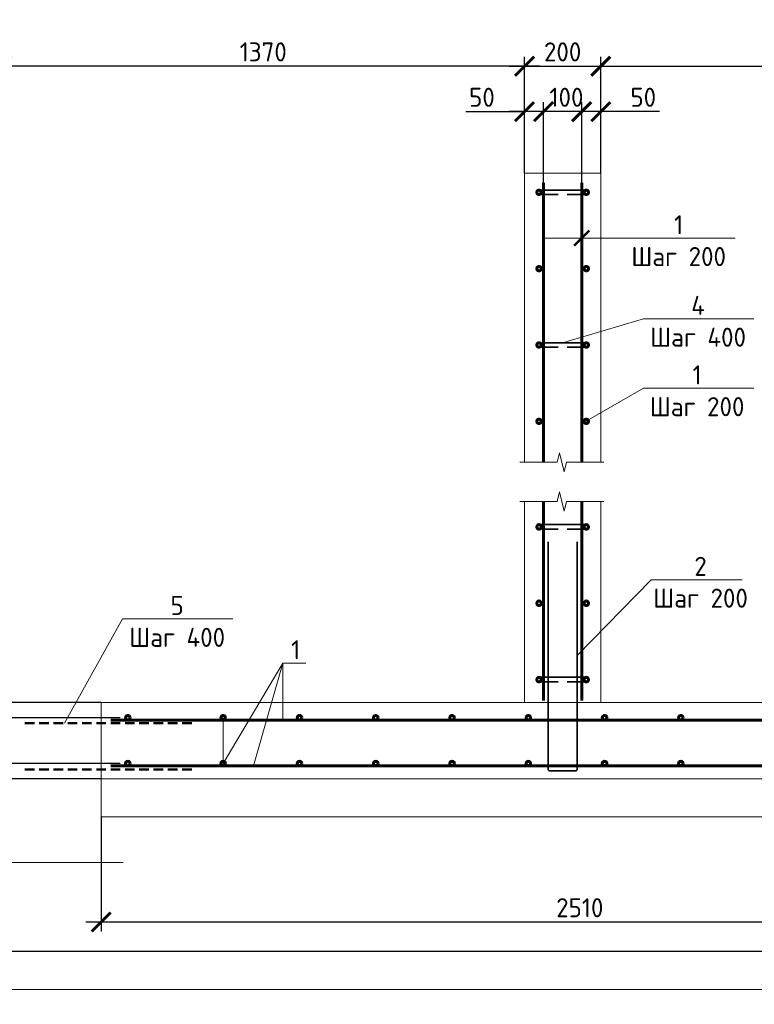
# Model space of a CAD drawing. Header units: millimetres. Extents: x 130535 to 3472113, y -52734 to 121434.
# Tile 47 of 100: x 548931 to 558562, y -7985 to 4917. Entities that reach past the tile are written whole.
import ezdxf
from ezdxf import colors
from ezdxf.entities.mleader import LeaderData, LeaderLine
from ezdxf.math import Vec2, Vec3

# ---------------------------------------------------------------- set-up
doc = ezdxf.new("R2010")
doc.units = ezdxf.units.MM
doc.linetypes.add('DASHED2', pattern=[0.375, 0.25, -0.125])
doc.layers.get('DEFPOINTS').update_dxf_attribs({"color": 1, "lineweight": 0})
for name, color, linetype, lineweight in [('Основная 0.35', 200, 'Continuous', 35), ('Основная 0.60', 142, 'Continuous', 60), ('РАЗМЕРЫ', 1, 'Continuous', 9), ('Символы 0.20', 1, 'Continuous', 20), ('Текст 0.25', 82, 'Continuous', 25), ('Тонкая', 81, 'Continuous', 20), ('Тонкая 0.20', 30, 'Continuous', 20), ('ТОНКИЕ', 7, 'Continuous', 9)]:
    doc.layers.add(name, color=color, linetype=linetype, lineweight=lineweight)
doc.layers.add('ТОЛСТЫЕ_ОСНОВНЫЕ', color=6, linetype='Continuous')
doc.styles.add('GOST-2.304_Type-B', font='GOST_Common.ttf')
doc.styles.add('ГОСТ', font='isocpeur.TTF')
doc.dimstyles.new('СПДС', dxfattribs={"dimscale": 100, "dimtxt": 2.5, "dimasz": 2.5, "dimexe": 1.25, "dimexo": 0, "dimtad": 1, "dimdec": 0, "dimtxsty": 'GOST-2.304_Type-B', "dimblk": 'ARCHTICK', "dimcen": 2.5, "dimdle": 2, "dimadec": 0, "dimazin": 2, "dimtfac": 0.75, "dimtdec": 0, "dimtmove": 1, "dimatfit": 3, "dimfxl": 1, "dimtolj": 1, "dimarcsym": 1})

# ---------------------------------------------------------------- blocks, each defined once
blk = doc.blocks.new('*U5')
at = {"layer": 'ТОЛСТЫЕ_ОСНОВНЫЕ', "color": 6}
blk.add_lwpolyline([(20, 5), (589, 5), (589, 415), (20, 415)], close=True, dxfattribs=at)
at = {"layer": 'ТОНКИЕ'}
blk.add_lwpolyline([(0, 0), (594, 0), (594, 420), (0, 420)], close=True, dxfattribs=at)
blk = doc.blocks.new('_None')
blk = doc.blocks.new('_ArchTick')
at = {"color": 0, "linetype": 'ByBlock', "const_width": 0.15}
blk.add_lwpolyline([(-0.5, -0.5), (0.5, 0.5)], dxfattribs=at)
blk = doc.blocks.new('*D373')
at = {"layer": 'DEFPOINTS', "color": 0, "linetype": 'Continuous', "lineweight": 0, "transparency": 16777216}
for p in [(546056, -4830), (550249, -4830), (549999, -5030)]:
    blk.add_point(p, dxfattribs=at)
at = {"layer": 'РАЗМЕРЫ', "color": 0, "linetype": 'Continuous', "lineweight": -2, "transparency": 16777216}
for p, q in [((546056, -5230), (546056, -4630)), ((550249, -4830), (545931, -4830)), ((549999, -5030), (545931, -5030)), ((546056, -5937), (546056, -5030))]:
    blk.add_line(p, q, dxfattribs=at)
at = {"layer": 'РАЗМЕРЫ', "color": 0, "linetype": 'Continuous', "lineweight": -2, "transparency": 16777216, "xscale": 250, "yscale": 250, "zscale": 250}
for p, rotation in [((546056, -4830), 90), ((546056, -5030), 270)]:
    blk.add_blockref('_ArchTick', p, dxfattribs=dict(at, rotation=rotation))
at = {"layer": 'РАЗМЕРЫ', "color": 0, "linetype": 'Continuous', "lineweight": 0, "transparency": 16777216, "insert": (545869, -5724), "char_height": 250, "attachment_point": 5, "rotation": 90, "style": 'GOST-2.304_Type-B'}
blk.add_mtext('\\A1;50', dxfattribs=at)
blk = doc.blocks.new('*D374')
at = {"layer": 'DEFPOINTS', "color": 0, "linetype": 'Continuous', "lineweight": 0, "transparency": 16777216}
for p in [(546056, -4230), (550249, -4230), (550249, -4830)]:
    blk.add_point(p, dxfattribs=at)
at = {"layer": 'РАЗМЕРЫ', "color": 0, "linetype": 'Continuous', "lineweight": -2, "transparency": 16777216}
for p, q in [((546056, -5030), (546056, -4030)), ((550249, -4230), (545931, -4230)), ((550249, -4830), (545931, -4830))]:
    blk.add_line(p, q, dxfattribs=at)
at = {"layer": 'РАЗМЕРЫ', "color": 0, "linetype": 'Continuous', "lineweight": -2, "transparency": 16777216, "xscale": 250, "yscale": 250, "zscale": 250}
for p, rotation in [((546056, -4230), 90), ((546056, -4830), 270)]:
    blk.add_blockref('_ArchTick', p, dxfattribs=dict(at, rotation=rotation))
at = {"layer": 'РАЗМЕРЫ', "color": 0, "linetype": 'Continuous', "lineweight": 0, "transparency": 16777216, "insert": (545869, -4530), "char_height": 250, "attachment_point": 5, "rotation": 90, "style": 'GOST-2.304_Type-B'}
blk.add_mtext('\\A1;100', dxfattribs=at)
blk = doc.blocks.new('*D375')
at = {"layer": 'DEFPOINTS', "color": 0, "linetype": 'Continuous', "lineweight": 0, "transparency": 16777216}
for p in [(546056, -4030), (549999, -4030), (550249, -4230)]:
    blk.add_point(p, dxfattribs=at)
at = {"layer": 'РАЗМЕРЫ', "color": 0, "linetype": 'Continuous', "lineweight": -2, "transparency": 16777216}
for p, q in [((546056, -3109), (546056, -4030)), ((546056, -4430), (546056, -3830)), ((549999, -4030), (545931, -4030)), ((550249, -4230), (545931, -4230))]:
    blk.add_line(p, q, dxfattribs=at)
at = {"layer": 'РАЗМЕРЫ', "color": 0, "linetype": 'Continuous', "lineweight": -2, "transparency": 16777216, "xscale": 250, "yscale": 250, "zscale": 250}
for p, rotation in [((546056, -4030), 90), ((546056, -4230), 270)]:
    blk.add_blockref('_ArchTick', p, dxfattribs=dict(at, rotation=rotation))
at = {"layer": 'РАЗМЕРЫ', "color": 0, "linetype": 'Continuous', "lineweight": 0, "transparency": 16777216, "insert": (545869, -3321), "char_height": 250, "attachment_point": 5, "rotation": 90, "style": 'GOST-2.304_Type-B'}
blk.add_mtext('\\A1;50', dxfattribs=at)
blk = doc.blocks.new('*D379')
at = {"layer": 'DEFPOINTS', "color": 0, "linetype": 'Continuous', "lineweight": 0, "transparency": 16777216}
for p in [(562549, -4030), (549999, -5520), (562549, -6906)]:
    blk.add_point(p, dxfattribs=at)
at = {"layer": 'РАЗМЕРЫ', "color": 0, "linetype": 'Continuous', "lineweight": -2, "transparency": 16777216}
for p, q in [((562549, -4030), (562549, -7031)), ((549999, -5520), (549999, -7031)), ((549799, -6906), (562749, -6906))]:
    blk.add_line(p, q, dxfattribs=at)
at = {"layer": 'РАЗМЕРЫ', "color": 0, "linetype": 'Continuous', "lineweight": -2, "transparency": 16777216, "xscale": 250, "yscale": 250, "zscale": 250, "rotation": 180}
blk.add_blockref('_ArchTick', (549999, -6906), dxfattribs=at)
at = {"layer": 'РАЗМЕРЫ', "color": 0, "linetype": 'Continuous', "lineweight": -2, "transparency": 16777216, "xscale": 250, "yscale": 250, "zscale": 250}
blk.add_blockref('_ArchTick', (562549, -6906), dxfattribs=at)
at = {"layer": 'РАЗМЕРЫ', "color": 0, "linetype": 'Continuous', "lineweight": 0, "transparency": 16777216, "insert": (556274, -6719), "char_height": 250, "attachment_point": 5, "style": 'GOST-2.304_Type-B'}
blk.add_mtext('\\A1;2510', dxfattribs=at)
blk = doc.blocks.new('*D362')
at = {"layer": 'DEFPOINTS', "color": 0, "linetype": 'Continuous', "lineweight": 0, "transparency": 16777216}
for p in [(548699, 5238), (548699, 2905), (563549, 2905)]:
    blk.add_point(p, dxfattribs=at)
at = {"layer": 'РАЗМЕРЫ', "color": 0, "linetype": 'Continuous', "lineweight": -2, "transparency": 16777216}
for p, q in [((548699, 2905), (548699, 5363)), ((563549, 2905), (563549, 5363)), ((563749, 5238), (548499, 5238))]:
    blk.add_line(p, q, dxfattribs=at)
at = {"layer": 'РАЗМЕРЫ', "color": 0, "linetype": 'Continuous', "lineweight": -2, "transparency": 16777216, "xscale": 250, "yscale": 250, "zscale": 250, "rotation": 180}
blk.add_blockref('_ArchTick', (548699, 5238), dxfattribs=at)
at = {"layer": 'РАЗМЕРЫ', "color": 0, "linetype": 'Continuous', "lineweight": -2, "transparency": 16777216, "xscale": 250, "yscale": 250, "zscale": 250}
blk.add_blockref('_ArchTick', (563549, 5238), dxfattribs=at)
at = {"layer": 'РАЗМЕРЫ', "color": 0, "linetype": 'Continuous', "lineweight": 0, "transparency": 16777216, "insert": (556124, 5426), "char_height": 250, "attachment_point": 5, "style": 'GOST-2.304_Type-B'}
blk.add_mtext('\\A1;2970', dxfattribs=at)
blk = doc.blocks.new('*D402')
at = {"layer": 'DEFPOINTS', "color": 0, "linetype": 'Continuous', "lineweight": 0, "transparency": 16777216}
for p in [(556299, 3712), (556549, 2905), (556299, 2780)]:
    blk.add_point(p, dxfattribs=at)
at = {"layer": 'РАЗМЕРЫ', "color": 0, "linetype": 'Continuous', "lineweight": -2, "transparency": 16777216}
for p, q in [((556299, 2780), (556299, 3837)), ((556549, 2905), (556549, 3837)), ((556749, 3712), (556099, 3712)), ((557319, 3712), (556549, 3712))]:
    blk.add_line(p, q, dxfattribs=at)
at = {"layer": 'РАЗМЕРЫ', "color": 0, "linetype": 'Continuous', "lineweight": -2, "transparency": 16777216, "xscale": 250, "yscale": 250, "zscale": 250, "rotation": 180}
blk.add_blockref('_ArchTick', (556299, 3712), dxfattribs=at)
at = {"layer": 'РАЗМЕРЫ', "color": 0, "linetype": 'Continuous', "lineweight": -2, "transparency": 16777216, "xscale": 250, "yscale": 250, "zscale": 250}
blk.add_blockref('_ArchTick', (556549, 3712), dxfattribs=at)
at = {"layer": 'РАЗМЕРЫ', "color": 0, "linetype": 'Continuous', "lineweight": 0, "transparency": 16777216, "insert": (557106, 3900), "char_height": 250, "attachment_point": 5, "style": 'GOST-2.304_Type-B'}
blk.add_mtext('\\A1;50', dxfattribs=at)
blk = doc.blocks.new('*D403')
at = {"layer": 'DEFPOINTS', "color": 0, "linetype": 'Continuous', "lineweight": 0, "transparency": 16777216}
for p in [(555799, 3712), (555799, 2780), (556299, 2780)]:
    blk.add_point(p, dxfattribs=at)
at = {"layer": 'РАЗМЕРЫ', "color": 0, "linetype": 'Continuous', "lineweight": -2, "transparency": 16777216}
for p, q in [((555799, 2780), (555799, 3837)), ((556299, 2780), (556299, 3837)), ((556499, 3712), (555599, 3712))]:
    blk.add_line(p, q, dxfattribs=at)
at = {"layer": 'РАЗМЕРЫ', "color": 0, "linetype": 'Continuous', "lineweight": -2, "transparency": 16777216, "xscale": 250, "yscale": 250, "zscale": 250, "rotation": 180}
blk.add_blockref('_ArchTick', (555799, 3712), dxfattribs=at)
at = {"layer": 'РАЗМЕРЫ', "color": 0, "linetype": 'Continuous', "lineweight": -2, "transparency": 16777216, "xscale": 250, "yscale": 250, "zscale": 250}
blk.add_blockref('_ArchTick', (556299, 3712), dxfattribs=at)
at = {"layer": 'РАЗМЕРЫ', "color": 0, "linetype": 'Continuous', "lineweight": 0, "transparency": 16777216, "insert": (556099, 3900), "char_height": 250, "attachment_point": 5, "style": 'GOST-2.304_Type-B'}
blk.add_mtext('\\A1;100', dxfattribs=at)
blk = doc.blocks.new('*D404')
at = {"layer": 'DEFPOINTS', "color": 0, "linetype": 'Continuous', "lineweight": 0, "transparency": 16777216}
for p in [(555549, 3712), (555549, 2905), (555799, 2780)]:
    blk.add_point(p, dxfattribs=at)
at = {"layer": 'РАЗМЕРЫ', "color": 0, "linetype": 'Continuous', "lineweight": -2, "transparency": 16777216}
for p, q in [((555549, 2905), (555549, 3837)), ((555799, 2780), (555799, 3837)), ((554779, 3712), (555549, 3712)), ((555999, 3712), (555349, 3712))]:
    blk.add_line(p, q, dxfattribs=at)
at = {"layer": 'РАЗМЕРЫ', "color": 0, "linetype": 'Continuous', "lineweight": -2, "transparency": 16777216, "xscale": 250, "yscale": 250, "zscale": 250, "rotation": 180}
blk.add_blockref('_ArchTick', (555549, 3712), dxfattribs=at)
at = {"layer": 'РАЗМЕРЫ', "color": 0, "linetype": 'Continuous', "lineweight": -2, "transparency": 16777216, "xscale": 250, "yscale": 250, "zscale": 250}
blk.add_blockref('_ArchTick', (555799, 3712), dxfattribs=at)
at = {"layer": 'РАЗМЕРЫ', "color": 0, "linetype": 'Continuous', "lineweight": 0, "transparency": 16777216, "insert": (554991, 3900), "char_height": 250, "attachment_point": 5, "style": 'GOST-2.304_Type-B'}
blk.add_mtext('\\A1;50', dxfattribs=at)
blk = doc.blocks.new('*D401')
at = {"layer": 'DEFPOINTS', "color": 0, "linetype": 'Continuous', "lineweight": 0, "transparency": 16777216}
for p in [(556549, 4307), (555549, 2905), (556549, 2905)]:
    blk.add_point(p, dxfattribs=at)
at = {"layer": 'РАЗМЕРЫ', "color": 0, "linetype": 'Continuous', "lineweight": -2, "transparency": 16777216}
for p, q in [((555549, 2905), (555549, 4432)), ((556549, 2905), (556549, 4432)), ((555349, 4307), (556749, 4307))]:
    blk.add_line(p, q, dxfattribs=at)
at = {"layer": 'РАЗМЕРЫ', "color": 0, "linetype": 'Continuous', "lineweight": -2, "transparency": 16777216, "xscale": 250, "yscale": 250, "zscale": 250, "rotation": 180}
blk.add_blockref('_ArchTick', (555549, 4307), dxfattribs=at)
at = {"layer": 'РАЗМЕРЫ', "color": 0, "linetype": 'Continuous', "lineweight": -2, "transparency": 16777216, "xscale": 250, "yscale": 250, "zscale": 250}
blk.add_blockref('_ArchTick', (556549, 4307), dxfattribs=at)
at = {"layer": 'РАЗМЕРЫ', "color": 0, "linetype": 'Continuous', "lineweight": 0, "transparency": 16777216, "insert": (556049, 4495), "char_height": 250, "attachment_point": 5, "style": 'GOST-2.304_Type-B'}
blk.add_mtext('\\A1;200', dxfattribs=at)
blk = doc.blocks.new('*D405')
at = {"layer": 'DEFPOINTS', "color": 0, "linetype": 'Continuous', "lineweight": 0, "transparency": 16777216}
for p in [(562549, 4307), (556549, 2905), (562549, 2905)]:
    blk.add_point(p, dxfattribs=at)
at = {"layer": 'РАЗМЕРЫ', "color": 0, "linetype": 'Continuous', "lineweight": -2, "transparency": 16777216}
for p, q in [((556549, 2905), (556549, 4432)), ((562549, 2905), (562549, 4432)), ((556349, 4307), (562749, 4307))]:
    blk.add_line(p, q, dxfattribs=at)
at = {"layer": 'РАЗМЕРЫ', "color": 0, "linetype": 'Continuous', "lineweight": -2, "transparency": 16777216, "xscale": 250, "yscale": 250, "zscale": 250, "rotation": 180}
blk.add_blockref('_ArchTick', (556549, 4307), dxfattribs=at)
at = {"layer": 'РАЗМЕРЫ', "color": 0, "linetype": 'Continuous', "lineweight": -2, "transparency": 16777216, "xscale": 250, "yscale": 250, "zscale": 250}
blk.add_blockref('_ArchTick', (562549, 4307), dxfattribs=at)
at = {"layer": 'РАЗМЕРЫ', "color": 0, "linetype": 'Continuous', "lineweight": 0, "transparency": 16777216, "insert": (559549, 4495), "char_height": 250, "attachment_point": 5, "style": 'GOST-2.304_Type-B'}
blk.add_mtext('\\A1;1200', dxfattribs=at)
blk = doc.blocks.new('*D406')
at = {"layer": 'DEFPOINTS', "color": 0, "linetype": 'Continuous', "lineweight": 0, "transparency": 16777216}
for p in [(548699, 4307), (548699, 2905), (555549, 2905)]:
    blk.add_point(p, dxfattribs=at)
at = {"layer": 'РАЗМЕРЫ', "color": 0, "linetype": 'Continuous', "lineweight": -2, "transparency": 16777216}
for p, q in [((548699, 2905), (548699, 4432)), ((555549, 2905), (555549, 4432)), ((555749, 4307), (548499, 4307))]:
    blk.add_line(p, q, dxfattribs=at)
at = {"layer": 'РАЗМЕРЫ', "color": 0, "linetype": 'Continuous', "lineweight": -2, "transparency": 16777216, "xscale": 250, "yscale": 250, "zscale": 250, "rotation": 180}
blk.add_blockref('_ArchTick', (548699, 4307), dxfattribs=at)
at = {"layer": 'РАЗМЕРЫ', "color": 0, "linetype": 'Continuous', "lineweight": -2, "transparency": 16777216, "xscale": 250, "yscale": 250, "zscale": 250}
blk.add_blockref('_ArchTick', (555549, 4307), dxfattribs=at)
at = {"layer": 'РАЗМЕРЫ', "color": 0, "linetype": 'Continuous', "lineweight": 0, "transparency": 16777216, "insert": (552124, 4495), "char_height": 250, "attachment_point": 5, "style": 'GOST-2.304_Type-B'}
blk.add_mtext('\\A1;1370', dxfattribs=at)

msp = doc.modelspace()

# ---------------------------------------------------------------- linework, layer by layer
at = {"linetype": 'DASHED2', "lineweight": 50, "ltscale": 500}
for p, q in [((548999.3, -4299.7), (551219.2, -4299.7)), ((548999.3, -4909.7), (551219.2, -4909.7))]:
    msp.add_line(p, q, dxfattribs=at)
at = {"linetype": 'ByBlock', "lineweight": 20, "ltscale": 0.5}
msp.add_lwpolyline([(550287.8, -6127.2), (548636.3, -6127.2), (548511.3, -5627.2), (548261.3, -6627.2), (548136.3, -6127.2), (546695.4, -6127.2)], dxfattribs=at)
at = {"layer": 'Основная 0.35'}
for p, q in [((556359.3, 2684.6), (555739.3, 2684.6)), ((555739.3, 2624.6), (555989.3, 2624.6)), ((556359.3, 2624.6), (556109.3, 2624.6)), ((556359.3, 684.6), (555739.3, 684.6)), ((555739.3, 624.6), (555989.3, 624.6)), ((556359.3, 624.6), (556109.3, 624.6)), ((556359.3, -1699.7), (555739.3, -1699.7)), ((555739.3, -1759.7), (555989.3, -1759.7)), ((556359.3, -1759.7), (556109.3, -1759.7)), ((556359.3, -3699.7), (555739.3, -3699.7)), ((555739.3, -3759.7), (555989.3, -3759.7)), ((556359.3, -3759.7), (556109.3, -3759.7))]:
    msp.add_line(p, q, dxfattribs=at)
msp.add_lwpolyline([(556239.3, -1926.7), (556239.3, -4901.7, -0.4142136), (556214.3, -4926.7), (555884.3, -4926.7, -0.4142136), (555859.3, -4901.7), (555859.3, -1926.7)], format="xyb", dxfattribs=at)
for centre, start, end in [((555739.3, 2654.6), 90, 270), ((556359.3, 2654.6), 270, 90), ((555739.3, -1729.7), 90, 270), ((556359.3, -1729.7), 270, 90), ((555739.3, -3729.7), 90, 270), ((556359.3, -3729.7), 270, 90)]:
    msp.add_arc(centre, 30, start, end, dxfattribs=at)
at = {"layer": 'Основная 0.60'}
for p, q in [((555799.3, -882.3), (555799.3, 2779.6)), ((556299.3, -882.3), (556299.3, 2779.6)), ((555799.3, -4004.7), (555799.3, -1396.4)), ((556299.3, -4004.7), (556299.3, -1396.4)), ((563265.5, -4259.7), (550124.3, -4259.7)), ((563265.5, -4859.7), (550124.3, -4859.7))]:
    msp.add_line(p, q, dxfattribs=at)
for centre in [(555739.3, 2654.6), (556359.3, 2654.6), (555739.3, 1654.6), (556359.3, 1654.6), (555739.3, 654.6), (556359.3, 654.6), (555739.3, -345.4), (556359.3, -345.4), (555739.3, -1729.7), (556359.3, -1729.7), (555739.3, -2729.7), (556359.3, -2729.7), (555739.3, -3729.7), (556359.3, -3729.7), (550349.3, -4229.7), (551599.3, -4229.7), (552599.3, -4229.7), (553599.3, -4229.7), (554599.3, -4229.7), (555599.3, -4229.7), (556599.3, -4229.7), (557599.3, -4229.7), (550349.3, -4829.7), (551599.3, -4829.7), (552599.3, -4829.7), (553599.3, -4829.7), (554599.3, -4829.7), (555599.3, -4829.7), (556599.3, -4829.7), (557599.3, -4829.7)]:
    msp.add_circle(centre, 30, dxfattribs=at)
at = {"layer": 'РАЗМЕРЫ', "linetype": 'Continuous', "lineweight": 0}
for p, q in [((557210, -2421.1), (556239.3, -3414.2)), ((552380.9, -3513.8), (551997.9, -4859.7)), ((552380.9, -3513.8), (552380.9, -4259.7)), ((546972.5, -4029.7), (549999.3, -4029.7)), ((549999.3, -4029.7), (549999.3, -6127.2))]:
    msp.add_line(p, q, dxfattribs=at)
at = {"layer": 'Символы 0.20'}
msp.add_lwpolyline([(557210, -2421.1), (558404.6, -2421.1)], dxfattribs=at)
at = {"layer": 'Тонкая'}
for points in [[(555486.8, -882.3), (555561.8, -882.3), (555976.6, -882.3), (556007.8, -757.3), (556070.3, -1007.3), (556101.6, -882.3), (556516.3, -882.3), (556591.3, -882.3)], [(555486.8, -1396.4), (555561.8, -1396.4), (555976.6, -1396.4), (556007.8, -1271.4), (556070.3, -1521.4), (556101.6, -1396.4), (556516.3, -1396.4), (556591.3, -1396.4)]]:
    msp.add_lwpolyline(points, dxfattribs=at)
at = {"layer": 'Тонкая 0.20'}
for p, q in [((555549.3, 2904.6), (556549.3, 2904.6)), ((555549.3, -882.3), (555549.3, 2904.6)), ((556549.3, 2904.6), (556549.3, -882.3)), ((555549.3, -882.3), (555549.3, -694.5)), ((556549.3, -694.5), (556549.3, -882.3)), ((555549.3, -4029.7), (555549.3, -1396.4)), ((555549.3, -4004.7), (555549.3, -1396.4)), ((556549.3, -1396.4), (556549.3, -4004.7)), ((556549.3, -1396.4), (556549.3, -4029.7)), ((549999.3, -5029.7), (549999.3, -4029.7)), ((549999.3, -4029.7), (562549.3, -4029.7)), ((564049.3, -5029.7), (549999.3, -5029.7)), ((558049.3, -5029.7), (558549.3, -5029.7)), ((564049.3, -5529.7), (549999.3, -5529.7))]:
    msp.add_line(p, q, dxfattribs=at)

# ---------------------------------------------------------------- block references
at = {"xscale": 100, "yscale": 100, "zscale": 100}
msp.add_blockref('*U5', (539249.9, -7790.1), dxfattribs=at)
msp.add_blockref('*U5', (539249.9, -7790.1), dxfattribs=at)

# ---------------------------------------------------------------- texts
at = {"insert": (153574.3, 18462.6), "char_height": 330, "attachment_point": 1, "style": 'ГОСТ'}
msp.add_mtext_dynamic_manual_height_columns('\\pi10055.14148;{\\H1.5152x;\\P\\pi7542.56108;Общие указания\\P\\pi1650;}1.^IРабочая документация разработана в соответствии с заданием на проектирование, требованиями действующих технических регламентов, стандартов, сводов правил и других документов, содержащих установленные требования.\\P2.^IРабочая документация выполнена в соответствии со следующими нормативными и техническими документами:\\P-^IСП 20.13330.2016 "Нагрузки и Воздействия";\\P-^IСП 63.13330.2012 "Бетонные и железобетонные конструкции. Основные положения";\\P-^IСП 22.13330.2016 "Основания зданий и сооружений";\\P-^IСП 45.13330.2012 "Земляные сооружения, основания и фундаменты".\\P3.   За относительную отметку 0,000 принята отметка чистого пола первого этажа.\\P4.^IПеречень видов работ, для которых необходимо составлять акты освидетельствования скрытых работ:\\P-^Iармирование конструкций;\\P-^Iосвидетельствование опалубки перед бетонированием;\\P-^Iвыполнение сварочных работ;\\P-^Iотбор контрольных проб бетона;\\P-^Iсоответствие законченных железобетонных конструкций проекту с отображением качества работ;\\P-^Iустройство монолитных конструкций, выполняемых в зимнее время;  \\P\\pi0;        -    устройство гидроизоляции;\\P\\pi1650;-^Iуплотнение грунтов и обратную засыпку.\\PЗапрещается выполнение последующих работ при отсутствии актов освидетельствования предшествующих скрытых работ во всех случаях.\\P\\pi0;        5. Проект рассчитан на производство работ в период положительных температур. В случае выполнения работ при отрицательных температурах необходимо выполнять требования СНиП часть 3 по производству работ и ППР.\\P        6. При минимальной температуре воздуха до минус 15°С допускается:\\P\\pi1650;-выдерживание бетона в конструкции методом термоса, при предварительном разогреве бетонной смеси;\\P -форсированный электроразогрев бетона в конструкции с повторным уплотнением.\\PПри минимальной температуре воздуха до минус 25°С допускается:\\P -обогрев бетона в греющей опалубке с помощью низкотемпературных электронагревателей;\\P -электродный сквозной прогрев бетона;\\P -электрообогрев с помощью греющего провода.', width=18460.283, gutter_width=5800, heights=[33815.2], dxfattribs=at)
at = {"layer": 'Символы 0.20', "insert": (557857.1, -2121.1), "char_height": 250, "attachment_point": 2, "style": 'GOST-2.304_Type-B'}
msp.add_mtext('2\\PШаг 200', dxfattribs=at)
at = {"layer": 'Текст 0.25', "char_height": 250, "attachment_point": 1, "style": 'GOST-2.304_Type-B'}
for s, insert in [('\\pi750;1 Обратную засыпку пазух выполнять непучинистым, ненабухающим грунтом без органических включений с проливкой водой слоями не более 20 см с уплотнением грунта до коэффициента уплотнения 0,95.\\P2 При производстве земляных работ не допускать ухудшения свойств грунтов и качества подготовленного основания вследствие замачивания, промерзания, размыва, повреждения механизмами и транспортом.\\P3 Поз. 5 установить на хим. анкер BIT 200 (EASY FIX DIT-200) или аналог. Анкеровка выполняется в теле стен и в теле плиты по всей длине с шагом 400 мм.\\P4 При изготовлении пространственных арматурных каркасов соединение стержней выполнять при помощи вязальной проволоки. \\P5 Поз. 4 установить в шахматном порядке.\\P6 Выполнить обмазочную гидроизоляцию всех поверхностей, соприкасающихся с грунтом, горячим битумом за 2 раза.', (385539.3, 4816.9)), ('\\pi750;1 Обратную засыпку пазух выполнять непучинистым, ненабухающим грунтом без органических включений с проливкой водой слоями не более 20 см с уплотнением грунта до коэффициента уплотнения 0,95.\\P2 При производстве земляных работ не допускать ухудшения свойств грунтов и качества подготовленного основания вследствие замачивания, промерзания, размыва, повреждения механизмами и транспортом.\\P3 Поз. 5 установить на хим. анкер BIT 200 (EASY FIX DIT-200) или аналог. Анкеровка выполняется в теле стен и в теле плиты по всей длине с шагом 400 мм.\\P4 При изготовлении пространственных арматурных каркасов соединение стержней выполнять при помощи вязальной проволоки. \\P5 Поз. 4 установить в шахматном порядке.\\P6 Выполнить обмазочную гидроизоляцию всех поверхностей, соприкасающихся с грунтом, горячим битумом за 2 раза.', (451078.6, 4816.9)), ('\\pi750;1 Обратную засыпку пазух выполнять непучинистым, ненабухающим грунтом без органических включений с проливкой водой слоями не более 20 см с уплотнением грунта до коэффициента уплотнения 0,95.\\P2 При производстве земляных работ не допускать ухудшения свойств грунтов и качества подготовленного основания вследствие замачивания, промерзания, размыва, повреждения механизмами и транспортом.\\P3 Поз. 5 установить на хим. анкер BIT 200 (EASY FIX DIT-200) или аналог. Анкеровка выполняется в теле стен, ступеней и в теле плиты по всей длине с шагом 400 мм.\\P4 При изготовлении пространственных арматурных каркасов соединение стержней выполнять при помощи вязальной проволоки. \\P5 Поз. 4 установить в шахматном порядке.\\P6 Выполнить обмазочную гидроизоляцию всех поверхностей, соприкасающихся с грунтом, горячим битумом за 2 раза.\\P7 Поз. 2 выполняется в теле стен, ступеней и в теле плиты по всей длине с шагом 200 мм', (515636.1, 4816.9))]:
    msp.add_mtext_dynamic_manual_height_columns(s, width=17507.725, gutter_width=1250, heights=[0], dxfattribs=dict(at, insert=insert))

# ---------------------------------------------------------------- dimensions: what is measured, and where the dimension line sits
at = {"layer": 'РАЗМЕРЫ', "color": 3, "linetype": 'Continuous', "lineweight": 0}
for base, p1, p2, picture, middle in [((548699.3, 5238.3), (563549.3, 2904.6), (548699.3, 2904.6), '*D362', (556124.3, 5425.8)), ((548699.3, 4307.1), (555549.3, 2904.6), (548699.3, 2904.6), '*D406', (552124.3, 4494.6)), ((556549.3, 4307.1), (555549.3, 2904.6), (556549.3, 2904.6), '*D401', (556049.3, 4494.6)), ((562549.3, 4307.1), (556549.3, 2904.6), (562549.3, 2904.6), '*D405', (559549.3, 4494.6))]:
    dim = msp.add_linear_dim(base=base, p1=p1, p2=p2, dimstyle='СПДС', override={"dimlfac": 0.2}, dxfattribs=at)
    dim.commit()
    dim.dimension.update_dxf_attribs({"geometry": picture, "text_midpoint": middle})
for base, p1, p2, picture, middle in [((555549.3, 3712.2), (555799.3, 2779.6), (555549.3, 2904.6), '*D404', (554991.1, 3681.2)), ((555799.3, 3712.2), (556299.3, 2779.6), (555799.3, 2779.6), '*D403', (556099.3, 3712.2)), ((556299.3, 3712.2), (556549.3, 2904.6), (556299.3, 2779.6), '*D402', (557106, 3682.2))]:
    dim = msp.add_linear_dim(base=base, p1=p1, p2=p2, angle=180, dimstyle='СПДС', override={"dimlfac": 0.2}, dxfattribs=at)
    dim.commit()
    dim.dimension.update_dxf_attribs({"geometry": picture, "text_midpoint": middle, "dimtype": 160})
for base, p1, p2, picture, middle in [((546056.2, -4029.7), (550249.3, -4229.7), (549999.3, -4029.7), '*D375', (546037.4, -3321.2)), ((546056.2, -4829.7), (549999.3, -5029.7), (550249.3, -4829.7), '*D373', (546107.8, -5724.4))]:
    dim = msp.add_linear_dim(base=base, p1=p1, p2=p2, angle=90, text='50', dimstyle='СПДС', override={"dimlfac": 0.2}, dxfattribs=at)
    dim.commit()
    dim.dimension.update_dxf_attribs({"geometry": picture, "text_midpoint": middle, "dimtype": 160})
dim = msp.add_linear_dim(base=(546056.2, -4229.7), p1=(550249.3, -4829.7), p2=(550249.3, -4229.7), angle=90, text='100', dimstyle='СПДС', override={"dimlfac": 0.2}, dxfattribs=at)
dim.commit()
dim.dimension.update_dxf_attribs({"geometry": '*D374', "text_midpoint": (545868.7, -4529.7)})
dim = msp.add_linear_dim(base=(562549.3, -6906.1), p1=(549999.3, -5520.5), p2=(562549.3, -4029.7), angle=180, dimstyle='СПДС', override={"dimlfac": 0.2}, dxfattribs=at)
dim.commit()
dim.dimension.update_dxf_attribs({"geometry": '*D379', "text_midpoint": (556274.3, -6718.6)})

# ---------------------------------------------------------------- leaders
at = {"layer": 'Символы 0.20'}
ml = msp.add_multileader_mtext('Standard', dxfattribs=at)
ml.set_content('1\\PШаг 200', color=256, style='GOST-2.304_Type-B')
ml.set_leader_properties(color=256, linetype='ByLayer', lineweight=-1)
ml.set_arrow_properties(name='ARCHTICK')
ml.build(insert=Vec2(0, 0))
ml.multileader.update_dxf_attribs({"text_left_attachment_type": 6, "text_right_attachment_type": 6, "dogleg_length": 1, "arrow_head_size": 200, "scale": 20})
ctx = ml.context
ctx.base_point, ctx.scale, ctx.char_height, ctx.arrow_head_size, ctx.landing_gap_size, ctx.plane_origin = Vec3(556968.2, 2054.9), 20, 250, 200, 9, Vec3(544449.3, 7970.5)
ctx.left_attachment, ctx.right_attachment, ctx.text_align_type = 6, 6, 1
notes = []
notes.append((ctx, [(1, (1, 1, 0), (556868.2, 2054.9), (1, 0), 100, [(1, [(556299.3, 2054.9), (555799.3, 2054.9)], 0, [])])]))
ctx.mtext.insert, ctx.mtext.alignment, ctx.mtext.flow_direction = Vec3(557570, 2354.9), 2, 5
ml = msp.add_multileader_mtext('Standard', dxfattribs=at)
ml.set_content('4\\PШаг 400', color=256, style='GOST-2.304_Type-B')
ml.set_leader_properties(color=256, linetype='ByLayer', lineweight=-1)
ml.set_arrow_properties(name='NONE')
ml.build(insert=Vec2(0, 0))
ml.multileader.update_dxf_attribs({"text_left_attachment_type": 6, "text_right_attachment_type": 6, "dogleg_length": 1, "arrow_head_size": 18, "scale": 20})
ctx = ml.context
ctx.base_point, ctx.scale, ctx.char_height, ctx.arrow_head_size, ctx.landing_gap_size, ctx.plane_origin = Vec3(557210, 998.2), 20, 250, 18, 9, Vec3(544509.3, 2860.4)
ctx.left_attachment, ctx.right_attachment, ctx.text_align_type = 6, 6, 1
notes.append((ctx, [(0, (1, 1, 0), (557110, 998.2), (1, 0), 100, [(0, [(556049.3, 684.6)], 0, [])])]))
ctx.mtext.insert, ctx.mtext.alignment, ctx.mtext.flow_direction = Vec3(557824.3, 1298.2), 2, 5
ml = msp.add_multileader_mtext('Standard', dxfattribs=at)
ml.set_content('1\\PШаг 200', color=256, style='GOST-2.304_Type-B')
ml.set_leader_properties(color=256, linetype='ByLayer', lineweight=-1)
ml.set_arrow_properties(name='NONE')
ml.build(insert=Vec2(0, 0))
ml.multileader.update_dxf_attribs({"text_left_attachment_type": 6, "text_right_attachment_type": 6, "dogleg_length": 1, "arrow_head_size": 18, "scale": 20})
ctx = ml.context
ctx.base_point, ctx.scale, ctx.char_height, ctx.arrow_head_size, ctx.landing_gap_size, ctx.plane_origin = Vec3(557210, 88), 20, 250, 18, 9, Vec3(544509.3, 5570.3)
ctx.left_attachment, ctx.right_attachment, ctx.text_align_type = 6, 6, 1
notes.append((ctx, [(0, (1, 1, 0), (557110, 88), (1, 0), 100, [(0, [(556359.3, -345.4)], 0, [])])]))
ctx.mtext.insert, ctx.mtext.alignment, ctx.mtext.flow_direction = Vec3(557811.8, 388), 2, 5
ml = msp.add_multileader_mtext('Standard', dxfattribs=at)
ml.set_content('5\\PШаг 400', color=256, style='GOST-2.304_Type-B')
ml.set_leader_properties(color=256, linetype='ByLayer', lineweight=-1)
ml.set_arrow_properties(name='NONE')
ml.build(insert=Vec2(0, 0))
ml.multileader.update_dxf_attribs({"text_left_attachment_type": 6, "text_right_attachment_type": 6, "dogleg_length": 1, "arrow_head_size": 18, "scale": 20})
ctx = ml.context
ctx.base_point, ctx.scale, ctx.char_height, ctx.arrow_head_size, ctx.landing_gap_size, ctx.plane_origin = Vec3(550381.1, -2934.5), 20, 250, 18, 9, Vec3(549530.4, -1759.8)
ctx.left_attachment, ctx.right_attachment, ctx.text_align_type = 6, 6, 1
notes.append((ctx, [(0, (1, 1, 0), (550281.1, -2934.5), (1, 0), 100, [(0, [(549517.6, -4299.7)], 0, [])])]))
ctx.mtext.insert, ctx.mtext.alignment, ctx.mtext.flow_direction = Vec3(550995.4, -2634.5), 2, 5
ml = msp.add_multileader_mtext('Standard', dxfattribs=at)
ml.set_content('1', color=256, style='GOST-2.304_Type-B')
ml.set_leader_properties(color=256, linetype='ByLayer', lineweight=-1)
ml.set_arrow_properties(name='NONE')
ml.build(insert=Vec2(0, 0))
ml.multileader.update_dxf_attribs({"text_left_attachment_type": 6, "text_right_attachment_type": 6, "dogleg_length": 1, "arrow_head_size": 18, "scale": 20})
ctx = ml.context
ctx.base_point, ctx.scale, ctx.char_height, ctx.arrow_head_size, ctx.landing_gap_size, ctx.plane_origin = Vec3(552480.9, -3513.8), 20, 250, 18, 9, Vec3(549082.6, 1690.3)
ctx.left_attachment, ctx.right_attachment = 6, 6
notes.append((ctx, [(0, (1, 1, 0), (552380.9, -3513.8), (1, 0), 100, [(1, [(551599.3, -4229.7), (551599.3, -4829.7)], 0, [])])]))
ctx.mtext.insert, ctx.mtext.width, ctx.mtext.flow_direction = Vec3(552489.9, -3213.8), 28.429, 5
for ctx, leaders in notes:
    for number, flags, end, landing, length, lines in leaders:
        leader = LeaderData()
        leader.index, (leader.has_last_leader_line, leader.has_dogleg_vector, leader.attachment_direction) = number, flags
        leader.last_leader_point, leader.dogleg_vector, leader.dogleg_length = Vec3(end), Vec3(landing), length
        for number, points, colour, breaks in lines:
            line = LeaderLine()
            line.index, line.vertices, line.color, line.breaks = number, Vec3.list(points), colors.encode_raw_color(colour), breaks
            leader.lines.append(line)
        ctx.leaders.append(leader)

doc.saveas('drawing.dxf')
